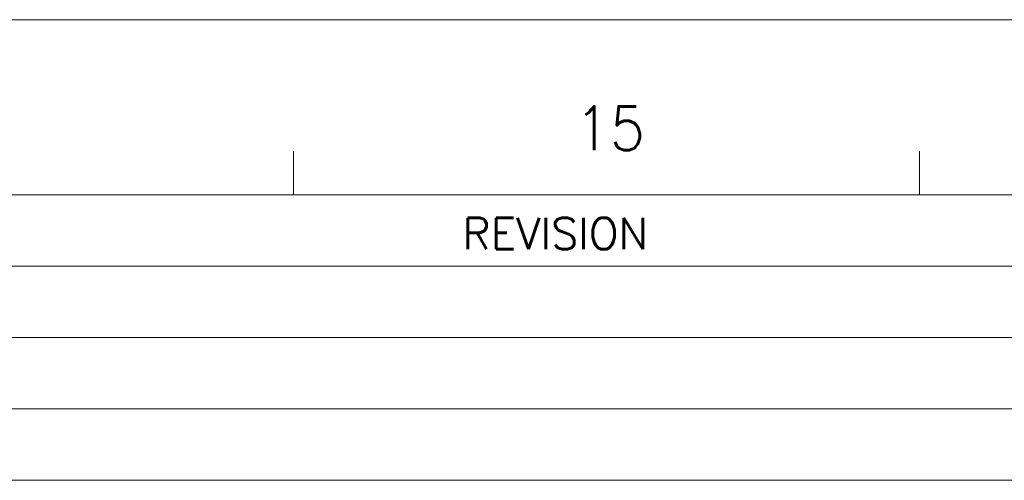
# Model space of a CAD drawing. Header units: millimetres. Extents: x 4497 to 11741, y 5958 to 12619.
# Tile 225 of 256: x 6350 to 6557, y 10222 to 10319. Entities that reach past the tile are written whole.
import ezdxf
from ezdxf.enums import TextEntityAlignment as Align

# ---------------------------------------------------------------- set-up
doc = ezdxf.new("R2010")
doc.units = ezdxf.units.MM
doc.header["$LTSCALE"] = 0.8
doc.layers.get('0').update_dxf_attribs({"linetype": 'CONTINUOUS', "lineweight": 0})
doc.styles.add('S', font='SIMPLEX')
doc.styles.get("Standard").update_dxf_attribs({"font": 'romans.shx', "width": 0.8, "oblique": 5, "bigfont": 'whgtxt.shx'})

msp = doc.modelspace()

# ---------------------------------------------------------------- linework, layer by layer
for p, q in [((4519.723, 10318.607), (6707.863, 10318.607)), ((6407.891, 10281.801), (6407.891, 10291.002)), ((6539.474, 10281.801), (6539.474, 10291.002)), ((4565.731, 10281.801), (6671.057, 10281.801)), ((6248.057, 10266.801), (6671.057, 10266.801)), ((6248.057, 10251.801), (6671.057, 10251.801)), ((6248.057, 10236.801), (6671.057, 10236.801)), ((6248.057, 10221.801), (6671.057, 10221.801))]:
    msp.add_line(p, q)

# ---------------------------------------------------------------- texts
at = {"width": 0.933333}
msp.add_text('15', height=9.2016, dxfattribs=at).set_placement((6474.419, 10295.783), align=Align.MIDDLE_CENTER)
at = {"style": 'S'}
msp.add_text('REVISION', height=6.6, dxfattribs=at).set_placement((6462.913, 10273.679), align=Align.MIDDLE)

doc.saveas('drawing.dxf')
